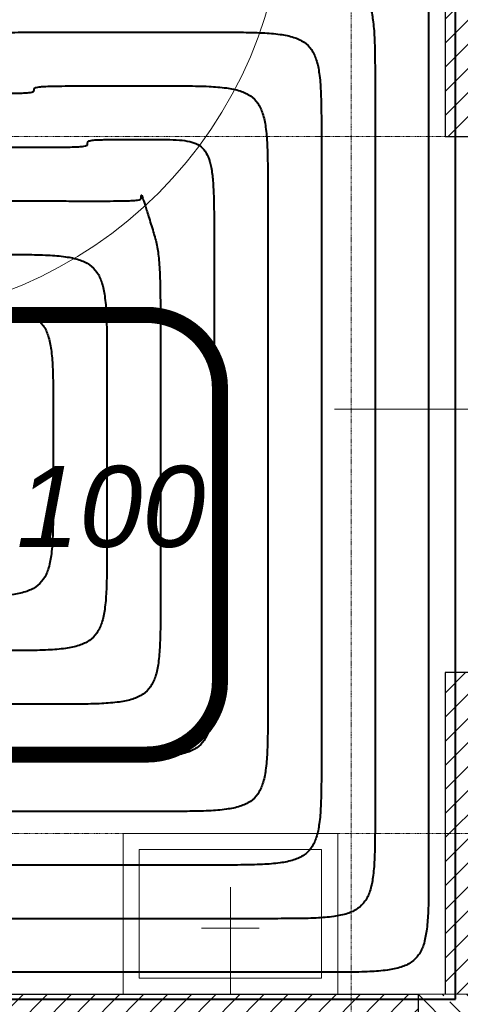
# Model space of a CAD drawing. Header units: millimetres. Extents: x 49908 to 79848, y -11883 to -3092.
# Tile 56 of 222: x 69001 to 69083, y -6588 to -6405. Entities that reach past the tile are written whole.
import ezdxf
from ezdxf.lldxf.tags import DXFTag

# ---------------------------------------------------------------- set-up
doc = ezdxf.new("R2010")
doc.units = ezdxf.units.MM
doc.linetypes.add('AUSGEZOGEN', pattern=[0])
doc.linetypes.add('DASHDOT', pattern=[1, 0.5, -0.25, 0, -0.25])
doc.layers.get('0').update_dxf_attribs({"color": 9, "lineweight": 9})
for name, color, linetype, lineweight in [('A opis', 9, 'Continuous', 13), ('A stolarka', 9, 'Continuous', 9), ('A wyp ruchome', 9, 'Continuous', 9), ('A_HATCH', 9, 'Continuous', 9), ('A_MUROWANE', 9, 'Continuous', 25), ('A_OSIE', 9, 'DASHDOT', 9)]:
    doc.layers.add(name, color=color, linetype=linetype, lineweight=lineweight)
doc.layers.add('IS_Ogrzewanie_płaszczyznowe', color=7, linetype='SOLID', true_color=0xac00e6)
doc.layers.add('IS_Ogrzewanie_płaszczyznowe_-_opis', color=7, linetype='SOLID', true_color=0xf000f0)
doc.layers.add('IS_Rys.pętli_o.p._Powrót', color=7, linetype='DASH', lineweight=13, true_color=0x4c9a5f)
doc.layers.add('IS_Rys.pętli_o.p._Zasilanie', color=7, linetype='SOLID', lineweight=13, true_color=0xff8c1a)
tags = doc.linetypes.add('DASH', pattern=[15, 10, -5]).pattern_tags.tags
tags[6:7] = [DXFTag(74, 4), DXFTag(75, 0), DXFTag(340, '0'), DXFTag(46, 0.0), DXFTag(50, 0.0), DXFTag(44, 0.0), DXFTag(45, 0.0)]
tags[4:5] = [DXFTag(74, 4), DXFTag(75, 0), DXFTag(340, '0'), DXFTag(46, 0.0), DXFTag(50, 0.0), DXFTag(44, 0.0), DXFTag(45, 0.0)]
tags = doc.linetypes.add('SOLID', pattern=[10, 10, 0]).pattern_tags.tags
tags[6:7] = [DXFTag(74, 4), DXFTag(75, 0), DXFTag(340, '0'), DXFTag(46, 0.0), DXFTag(50, 0.0), DXFTag(44, 0.0), DXFTag(45, 0.0)]
tags[4:5] = [DXFTag(74, 4), DXFTag(75, 0), DXFTag(340, '0'), DXFTag(46, 0.0), DXFTag(50, 0.0), DXFTag(44, 0.0), DXFTag(45, 0.0)]
pattern_1 = [(45, (16000, 0), (-2.24506403, 2.24506403), [])]

msp = doc.modelspace()

# ---------------------------------------------------------------- hatches: boundary and pattern name
at = {"lineweight": 5, "ltscale": 0.25}
h = msp.add_hatch(dxfattribs=at)
h.set_pattern_fill('ANSI33', color=256, angle=90, style=0)
h.set_pattern_definition([(135, (69100.4694, -6611.6265), (-4.4901, -4.4901), []), (135, (69100.4694, -6607.1363), (-4.4901, -4.4901), [3.175, -1.5875])])
h.paths.add_polyline_path([(69075.47, -6611.63), (69100.47, -6611.63), (69100.47, -6586.63), (69075.47, -6586.63)])
at = {"layer": 'A_HATCH', "transparency": 33554687}
h = msp.add_hatch(dxfattribs=at)
h.set_pattern_fill('ANSI31', color=256, angle=360)
h.set_pattern_definition(pattern_1)
h.paths.add_polyline_path([(69100.47, -6009.74), (69080.47, -6009.74), (69080.47, -6426.63), (69100.47, -6426.63)])
h.paths.add_polyline_path([(69100.47, -5426.63), (69080.47, -5426.63), (69080.47, -5486.63), (68700.47, -5486.63), (68700.47, -5439.13), (68680.47, -5439.13), (68680.47, -5566.63), (68700.47, -5566.63), (68700.47, -5506.63), (69080.47, -5506.63), (69080.47, -5566.63), (69100.47, -5566.63)])
h.paths.add_polyline_path([(69100.47, -4926.63), (69042.97, -4926.63), (69042.97, -4946.63), (69080.47, -4946.63), (69080.47, -5326.63), (69100.47, -5326.63)])
h.paths.add_polyline_path([(68942.97, -4926.63), (68837.97, -4926.63), (68837.97, -4946.63), (68942.97, -4946.63)])
h.paths.add_polyline_path([(69695.47, -5826.63), (69555.47, -5826.63), (69555.47, -5846.63), (69670.47, -5846.63), (69670.47, -6026.63), (69690.47, -6026.63), (69690.47, -5846.63), (69695.47, -5846.63)])
h.paths.add_polyline_path([(69690.47, -6026.63), (69670.47, -6026.63), (69670.47, -6126.63), (69690.47, -6126.63)])
h.paths.add_polyline_path([(69690.47, -6126.63), (69670.47, -6126.63), (69670.47, -6181.63), (69690.47, -6181.63)])
h.paths.add_polyline_path([(69940.47, -5826.63), (69790.47, -5826.63), (69790.47, -5846.63), (69940.47, -5846.63)])
h.paths.add_polyline_path([(69940.47, -5826.63), (69940.47, -5846.63)], flags=17)
h.paths.add_polyline_path([(69790.47, -5826.63), (69785.47, -5826.63), (69785.47, -5846.63), (69790.47, -5846.63)])
h.paths.add_polyline_path([(69325.47, -5826.63), (69325.47, -5846.63), (69465.47, -5846.63), (69465.47, -5826.63)])
h.paths.add_polyline_path([(69300.47, -5851.63), (69280.47, -5851.63), (69280.47, -5966.63), (69290.47, -5966.63), (69300.47, -5966.63)])
h.paths.add_polyline_path([(69300.47, -5439.13), (69280.47, -5439.13), (69280.47, -5813.63), (69300.47, -5813.63)])
h.paths.add_polyline_path([(69280.47, -5014.13), (69300.47, -5014.13), (69300.47, -4926.63), (69280.47, -4926.63)])
h.paths.add_polyline_path([(69300.47, -5039.13), (69280.47, -5039.13), (69280.47, -5414.13), (69300.47, -5414.13)])
h.paths.add_polyline_path([(68700.47, -5839.13), (68680.47, -5839.13), (68680.47, -5909.74), (68700.47, -5909.74)])
h.paths.add_polyline_path([(68700.47, -5814.13), (68700.47, -5826.63), (69080.47, -5826.63), (69080.47, -5909.74), (69100.47, -5909.74), (69100.47, -5666.63), (69080.47, -5666.63), (69080.47, -5806.63), (68700.47, -5806.63), (68700.47, -5666.63), (68680.47, -5666.63), (68680.47, -5814.13)])
h.paths.add_polyline_path([(68680.47, -5014.13), (68700.47, -5014.13), (68700.47, -4946.63), (68737.97, -4946.63), (68737.97, -4926.63), (68680.47, -4926.63)])
h.paths.add_polyline_path([(68700.47, -5039.13), (68680.47, -5039.13), (68680.47, -5314.13), (68700.47, -5314.13)])
h = msp.add_hatch(dxfattribs=at)
h.set_pattern_fill('ANSI31', color=256, angle=360)
h.set_pattern_definition(pattern_1)
h.paths.add_polyline_path([(69100.47, -6526.63), (69080.47, -6526.63), (69080.47, -6586.63), (69100.47, -6586.63)])
h.paths.add_polyline_path([(69300.47, -6239.13), (69280.47, -6239.13), (69280.47, -6586.63), (69300.47, -6586.63)])
h.paths.add_polyline_path([(69690.47, -6271.63), (69680.47, -6271.63), (69670.47, -6271.63), (69670.47, -6586.63), (69690.47, -6586.63)])
h = msp.add_hatch(dxfattribs=at)
h.set_pattern_fill('ANSI31', color=256, angle=360)
h.set_pattern_definition(pattern_1)
h.paths.add_polyline_path([(69075.47, -6586.63), (68700.47, -6586.63), (68700.47, -6611.63), (69075.47, -6611.63)])

# ---------------------------------------------------------------- linework, layer by layer
msp.add_lwpolyline([(69075.47, -6611.63), (69100.47, -6611.63), (69100.47, -6586.63), (69075.47, -6586.63)], close=True)
at = {"layer": 'A opis', "ltscale": 0.5}
msp.add_line((69059.87, -6477.52), (69119.37, -6477.52), dxfattribs=at)
at = {"layer": 'A stolarka', "linetype": 'AUSGEZOGEN', "lineweight": 0}
msp.add_arc((68970.47, -6380.63), 80, 270, 0, dxfattribs=at)
at = {"layer": 'A wyp ruchome'}
for points in [[(69020.47, -6556.63), (69060.47, -6556.63), (69060.47, -6586.63), (69020.47, -6586.63)], [(69023.47, -6559.63), (69057.47, -6559.63), (69057.47, -6583.63), (69023.47, -6583.63)]]:
    msp.add_lwpolyline(points, close=True, dxfattribs=at)
at = {"layer": 'A wyp ruchome', "color": 8, "linetype": 'AUSGEZOGEN', "lineweight": 0}
for points in [[(69040.47, -6586.63), (69040.47, -6566.63)], [(69035.08, -6574.32), (69045.85, -6574.32)]]:
    msp.add_lwpolyline(points, dxfattribs=at)
at = {"layer": 'A_MUROWANE'}
for points in [[(69080.47, -6009.74), (69080.47, -6426.63), (69100.47, -6426.63), (69100.47, -6009.74)], [(68700.47, -6586.63), (69075.47, -6586.63), (69075.47, -6611.63), (68700.47, -6611.63)]]:
    msp.add_lwpolyline(points, close=True, dxfattribs=at)
msp.add_lwpolyline([(69100.47, -6586.63), (69100.47, -6526.63), (69080.47, -6526.63), (69080.47, -6586.63)], dxfattribs=at)
at = {"layer": 'A_OSIE', "ltscale": 0.3, "transparency": 33554559}
for p, q in [((69062.97, -3902.99), (69062.97, -7140.05)), ((70341.81, -6426.63), (67440.85, -6426.63)), ((70341.81, -6556.63), (67440.85, -6556.63))]:
    msp.add_line(p, q, dxfattribs=at)
at = {"layer": 'IS_Ogrzewanie_płaszczyznowe', "lineweight": 40}
for p, q in [((69082.42, -6587.52), (69082.42, -6382.19)), ((68840.66, -6587.52), (69082.42, -6587.52))]:
    msp.add_line(p, q, dxfattribs=at)
at = {"layer": 'IS_Ogrzewanie_płaszczyznowe_-_opis'}
msp.add_lwpolyline([(68896.18, -6541.91, 3, 3, 0), (69024.85, -6541.91, 3, 3, 0.414214), (69038.51, -6528.24, 3, 3, 0), (69038.51, -6473.57, 3, 3, 0.414214), (69024.85, -6459.91, 3, 3, 0), (68896.18, -6459.91, 3, 3, 0.414214), (68882.51, -6473.57, 3, 3, 0), (68882.51, -6528.24, 3, 3, 0.414214), (68896.18, -6541.91, 3, 3, 0)], format="xyseb", dxfattribs=at)
at = {"layer": 'IS_Rys.pętli_o.p._Powrót', "lineweight": 40}
for points, knots in [([(69047.42, -6397.19), (69049.08, -6397.19), (69052.1, -6397.18), (69056.2, -6397.26), (69059.51, -6397.5), (69062.14, -6398.01), (69064.2, -6398.92), (69065.69, -6400.41), (69066.6, -6402.47), (69067.11, -6405.1), (69067.35, -6408.41), (69067.43, -6412.51), (69067.42, -6415.53), (69067.42, -6417.19)], [0, 0, 0, 0, 0.0497373, 0.0904721, 0.1232039, 0.1491998, 0.1703704, 0.1897083, 0.2108788, 0.2368747, 0.2696065, 0.3103414, 0.3600787, 0.3600787, 0.3600787, 0.3600787]), ([(68983.84, -6418.56), (68985.5, -6418.56), (68988.52, -6418.58), (68992.62, -6418.59), (68995.91, -6418.6), (68998.48, -6418.59), (69000.42, -6418.57), (69001.81, -6418.53), (69002.77, -6418.47), (69003.35, -6418.39), (69003.7, -6418.29), (69003.85, -6418.1), (69003.84, -6417.97), (69003.84, -6417.91)], [0, 0, 0, 0, 0.049737, 0.0904581, 0.1230649, 0.1484593, 0.1675442, 0.181225, 0.1904144, 0.1960464, 0.1991332, 0.2009461, 0.2027607, 0.2027607, 0.2027607, 0.2027607]), ([(69003.84, -6417.91), (69003.84, -6417.85), (69003.84, -6417.73), (69003.98, -6417.54), (69004.33, -6417.44), (69004.92, -6417.35), (69005.87, -6417.29), (69007.27, -6417.25), (69009.21, -6417.22), (69011.78, -6417.2), (69015.07, -6417.19), (69019.17, -6417.19), (69022.18, -6417.19), (69023.84, -6417.19)], [0, 0, 0, 0, 0.0018152, 0.0036318, 0.0067233, 0.0123592, 0.0215515, 0.0352345, 0.0543208, 0.079716, 0.1123232, 0.1530445, 0.2027816, 0.2027816, 0.2027816, 0.2027816]), ([(69023.84, -6417.19), (69023.87, -6417.19), (69023.97, -6417.19), (69024.19, -6417.19), (69024.52, -6417.19), (69024.93, -6417.19), (69025.39, -6417.19), (69025.87, -6417.19), (69026.33, -6417.19), (69026.74, -6417.19), (69027.07, -6417.19), (69027.29, -6417.19), (69027.4, -6417.19), (69027.42, -6417.19)], [0, 0, 0, 0, 0.00083395, 0.00312057, 0.00653706, 0.01076059, 0.01546835, 0.02033752, 0.02504528, 0.02926881, 0.0326853, 0.03497192, 0.03580587, 0.03580587, 0.03580587, 0.03580587]), ([(69027.42, -6417.19), (69029.08, -6417.19), (69032.1, -6417.18), (69036.2, -6417.26), (69039.51, -6417.5), (69042.14, -6418.01), (69044.2, -6418.92), (69045.69, -6420.41), (69046.6, -6422.47), (69047.11, -6425.1), (69047.35, -6428.41), (69047.43, -6432.51), (69047.42, -6435.53), (69047.42, -6437.19)], [0, 0, 0, 0, 0.0497373, 0.0904721, 0.1232039, 0.1491998, 0.1703704, 0.1897083, 0.2108788, 0.2368747, 0.2696065, 0.3103414, 0.3600787, 0.3600787, 0.3600787, 0.3600787]), ([(69067.42, -6417.19), (69067.42, -6418.24), (69067.42, -6422.17), (69067.42, -6430.4), (69067.42, -6442.91), (69067.42, -6458.47), (69067.42, -6475.86), (69067.42, -6493.85), (69067.42, -6511.24), (69067.42, -6526.8), (69067.42, -6539.3), (69067.42, -6547.54), (69067.42, -6551.47), (69067.42, -6552.52)], [0, 0, 0, 0, 0.03152, 0.117947, 0.247078, 0.406713, 0.58465, 0.768687, 0.946624, 1.106259, 1.235391, 1.321817, 1.353337, 1.353337, 1.353337, 1.353337]), ([(68895.66, -6438.18), (68896.5, -6438.18), (68899.64, -6438.2), (68906.23, -6438.22), (68916.22, -6438.27), (68928.66, -6438.32), (68942.56, -6438.38), (68956.94, -6438.44), (68970.84, -6438.5), (68983.28, -6438.55), (68993.28, -6438.6), (68999.86, -6438.62), (69003, -6438.64), (69003.84, -6438.64)], [0, 0, 0, 0, 0.025197, 0.094286, 0.197513, 0.325125, 0.467367, 0.614486, 0.756729, 0.88434, 0.987567, 1.056656, 1.081854, 1.081854, 1.081854, 1.081854]), ([(69003.84, -6438.64), (69005.5, -6438.65), (69008.52, -6438.66), (69012.62, -6438.68), (69015.91, -6438.68), (69018.48, -6438.67), (69020.42, -6438.65), (69021.81, -6438.61), (69022.77, -6438.55), (69023.35, -6438.46), (69023.71, -6438.35), (69023.85, -6438.15), (69023.84, -6438.02), (69023.84, -6437.96)], [0, 0, 0, 0, 0.049737, 0.0904581, 0.1230649, 0.1484593, 0.1675445, 0.1812263, 0.1904186, 0.1960596, 0.1991737, 0.2010582, 0.202979, 0.202979, 0.202979, 0.202979]), ([(69023.84, -6437.96), (69023.84, -6437.89), (69023.85, -6437.79), (69023.84, -6437.68), (69023.88, -6437.57), (69023.96, -6437.73), (69024.02, -6437.88), (69024.16, -6438.26), (69024.32, -6438.77), (69024.56, -6439.5), (69024.85, -6440.44), (69025.22, -6441.62), (69025.48, -6442.49), (69025.63, -6442.96)], [0, 0, 0, 0, 0.00187212, 0.00314, 0.00364105, 0.00444249, 0.00652412, 0.01016008, 0.01559562, 0.02307184, 0.03282878, 0.04510613, 0.06014343, 0.06014343, 0.06014343, 0.06014343]), ([(69047.42, -6437.19), (69047.42, -6437.93), (69047.42, -6440.7), (69047.42, -6446.5), (69047.42, -6455.31), (69047.42, -6466.27), (69047.42, -6478.51), (69047.42, -6491.19), (69047.42, -6503.44), (69047.42, -6514.4), (69047.42, -6523.21), (69047.42, -6529.01), (69047.42, -6531.78), (69047.42, -6532.52)], [0, 0, 0, 0, 0.0222039, 0.0830857, 0.1740503, 0.2865026, 0.4118474, 0.5414898, 0.6668347, 0.7792869, 0.8702515, 0.9311333, 0.9533372, 0.9533372, 0.9533372, 0.9533372]), ([(69025.63, -6442.96), (69025.78, -6443.45), (69026.06, -6444.36), (69026.45, -6445.67), (69026.75, -6446.94), (69026.98, -6448.27), (69027.15, -6449.78), (69027.27, -6451.58), (69027.35, -6453.79), (69027.39, -6456.53), (69027.42, -6459.92), (69027.42, -6464.06), (69027.42, -6467.08), (69027.42, -6468.74)], [0, 0, 0, 0, 0.0151864, 0.0285108, 0.0411281, 0.0542231, 0.0690013, 0.086668, 0.108415, 0.1354202, 0.168853, 0.2098782, 0.2596587, 0.2596587, 0.2596587, 0.2596587]), ([(68987.42, -6458.57), (68989.08, -6458.58), (68992.1, -6458.59), (68996.2, -6458.68), (68999.51, -6458.94), (69002.14, -6459.46), (69004.2, -6460.38), (69005.69, -6461.88), (69006.6, -6463.94), (69007.11, -6466.56), (69007.35, -6469.88), (69007.43, -6473.98), (69007.42, -6477), (69007.42, -6478.66)], [0, 0, 0, 0, 0.0497379, 0.0904772, 0.1232212, 0.1492403, 0.1704462, 0.1898253, 0.2110311, 0.2370503, 0.2697942, 0.3105336, 0.3602715, 0.3602715, 0.3602715, 0.3602715]), ([(69027.42, -6468.74), (69027.42, -6469.08), (69027.42, -6470.35), (69027.42, -6473.02), (69027.42, -6477.06), (69027.42, -6482.1), (69027.42, -6487.72), (69027.42, -6493.54), (69027.42, -6499.17), (69027.42, -6504.2), (69027.42, -6508.24), (69027.42, -6510.91), (69027.42, -6512.18), (69027.42, -6512.52)], [0, 0, 0, 0, 0.0101962, 0.0381535, 0.079925, 0.1315638, 0.1891229, 0.2486555, 0.3062147, 0.3578535, 0.399625, 0.4275823, 0.4377785, 0.4377785, 0.4377785, 0.4377785]), ([(69007.42, -6478.66), (69007.42, -6478.76), (69007.42, -6479.17), (69007.42, -6480.01), (69007.42, -6481.29), (69007.42, -6482.89), (69007.42, -6484.67), (69007.42, -6486.51), (69007.42, -6488.29), (69007.42, -6489.89), (69007.42, -6491.17), (69007.42, -6492.01), (69007.42, -6492.41), (69007.42, -6492.52)], [0, 0, 0, 0, 0.0032289, 0.0120822, 0.02531, 0.0416626, 0.05989, 0.0787423, 0.0969697, 0.1133223, 0.1265501, 0.1354034, 0.1386323, 0.1386323, 0.1386323, 0.1386323]), ([(69007.42, -6492.52), (69007.42, -6494.18), (69007.43, -6497.19), (69007.35, -6501.3), (69007.11, -6504.61), (69006.6, -6507.24), (69005.69, -6509.29), (69004.2, -6510.78), (69002.14, -6511.69), (68999.51, -6512.2), (68996.2, -6512.45), (68992.1, -6512.52), (68989.08, -6512.52), (68987.42, -6512.52)], [0, 0, 0, 0, 0.0497373, 0.0904721, 0.1232039, 0.1491998, 0.1703704, 0.1897083, 0.2108788, 0.2368747, 0.2696065, 0.3103414, 0.3600787, 0.3600787, 0.3600787, 0.3600787]), ([(69027.42, -6512.52), (69027.42, -6514.18), (69027.43, -6517.19), (69027.35, -6521.3), (69027.11, -6524.61), (69026.6, -6527.24), (69025.69, -6529.29), (69024.2, -6530.78), (69022.14, -6531.69), (69019.51, -6532.2), (69016.2, -6532.45), (69012.1, -6532.52), (69009.08, -6532.52), (69007.42, -6532.52)], [0, 0, 0, 0, 0.0497373, 0.0904721, 0.1232039, 0.1491998, 0.1703704, 0.1897083, 0.2108788, 0.2368747, 0.2696065, 0.3103414, 0.3600787, 0.3600787, 0.3600787, 0.3600787]), ([(69007.42, -6532.52), (69006.71, -6532.52), (69004.05, -6532.52), (68998.46, -6532.52), (68989.98, -6532.52), (68979.43, -6532.52), (68967.64, -6532.52), (68955.44, -6532.52), (68943.65, -6532.52), (68933.1, -6532.52), (68924.62, -6532.52), (68919.04, -6532.52), (68916.37, -6532.52), (68915.66, -6532.52)], [0, 0, 0, 0, 0.0213727, 0.0799751, 0.1675341, 0.2757764, 0.3964285, 0.5212173, 0.6418695, 0.7501117, 0.8376707, 0.8962732, 0.9176459, 0.9176459, 0.9176459, 0.9176459]), ([(69047.42, -6532.52), (69047.42, -6534.18), (69047.43, -6537.19), (69047.35, -6541.3), (69047.11, -6544.61), (69046.6, -6547.24), (69045.69, -6549.29), (69044.2, -6550.78), (69042.14, -6551.69), (69039.51, -6552.2), (69036.2, -6552.45), (69032.1, -6552.52), (69029.08, -6552.52), (69027.42, -6552.52)], [0, 0, 0, 0, 0.0497373, 0.0904721, 0.1232039, 0.1491998, 0.1703704, 0.1897083, 0.2108788, 0.2368747, 0.2696065, 0.3103414, 0.3600787, 0.3600787, 0.3600787, 0.3600787]), ([(69027.42, -6552.52), (69026.4, -6552.52), (69022.57, -6552.52), (69014.55, -6552.52), (69002.38, -6552.52), (68987.23, -6552.52), (68970.3, -6552.52), (68952.78, -6552.52), (68935.85, -6552.52), (68920.7, -6552.52), (68908.53, -6552.52), (68900.51, -6552.52), (68896.68, -6552.52), (68895.66, -6552.52)], [0, 0, 0, 0, 0.030689, 0.114836, 0.240562, 0.395987, 0.569231, 0.748415, 0.921659, 1.077084, 1.20281, 1.286957, 1.317646, 1.317646, 1.317646, 1.317646]), ([(69067.42, -6552.52), (69067.42, -6554.18), (69067.43, -6557.19), (69067.35, -6561.3), (69067.11, -6564.61), (69066.6, -6567.24), (69065.69, -6569.29), (69064.2, -6570.78), (69062.14, -6571.69), (69059.51, -6572.2), (69056.2, -6572.45), (69052.1, -6572.52), (69049.08, -6572.52), (69047.42, -6572.52)], [0, 0, 0, 0, 0.0497373, 0.0904721, 0.1232039, 0.1491998, 0.1703704, 0.1897083, 0.2108788, 0.2368747, 0.2696065, 0.3103414, 0.3600787, 0.3600787, 0.3600787, 0.3600787]), ([(69047.42, -6572.52), (69046.09, -6572.52), (69041.1, -6572.52), (69030.65, -6572.52), (69014.77, -6572.52), (68995.03, -6572.52), (68972.96, -6572.52), (68950.12, -6572.52), (68928.05, -6572.52), (68908.31, -6572.52), (68892.44, -6572.52), (68881.98, -6572.52), (68876.99, -6572.52), (68875.66, -6572.52)], [0, 0, 0, 0, 0.040005, 0.149697, 0.31359, 0.516197, 0.742033, 0.975613, 1.201449, 1.404056, 1.567949, 1.677641, 1.717646, 1.717646, 1.717646, 1.717646])]:
    msp.add_open_spline(points, degree=3, knots=knots, dxfattribs=at)
at = {"layer": 'IS_Rys.pętli_o.p._Zasilanie', "lineweight": 40}
for points, knots in [([(69063.99, -6387.19), (69065.11, -6387.19), (69067.13, -6387.18), (69069.89, -6387.26), (69072.13, -6387.51), (69073.93, -6388.03), (69075.34, -6389.01), (69076.29, -6390.51), (69076.87, -6392.51), (69077.21, -6395.11), (69077.37, -6398.41), (69077.42, -6402.51), (69077.42, -6405.53), (69077.42, -6407.19)], [0, 0, 0, 0, 0.033397, 0.0607601, 0.08284, 0.1007749, 0.1165296, 0.1330001, 0.1530515, 0.1787188, 0.2113822, 0.2521096, 0.3018467, 0.3018467, 0.3018467, 0.3018467]), ([(68993.84, -6407.89), (68993.84, -6407.83), (68993.84, -6407.71), (68993.98, -6407.52), (68994.33, -6407.43), (68994.92, -6407.35), (68995.87, -6407.29), (68997.27, -6407.24), (68999.21, -6407.22), (69001.78, -6407.2), (69005.07, -6407.19), (69009.17, -6407.19), (69012.18, -6407.19), (69013.84, -6407.19)], [0, 0, 0, 0, 0.0017621, 0.0035433, 0.0066216, 0.0122532, 0.0214439, 0.0351264, 0.0542125, 0.0796077, 0.1122149, 0.1529362, 0.2026732, 0.2026732, 0.2026732, 0.2026732]), ([(69013.84, -6407.19), (69014.03, -6407.19), (69014.71, -6407.19), (69016.15, -6407.19), (69018.33, -6407.19), (69021.04, -6407.19), (69024.07, -6407.19), (69027.2, -6407.19), (69030.23, -6407.19), (69032.94, -6407.19), (69035.12, -6407.19), (69036.56, -6407.19), (69037.24, -6407.19), (69037.42, -6407.19)], [0, 0, 0, 0, 0.0054921, 0.0205511, 0.043051, 0.0708658, 0.1018696, 0.1339363, 0.1649401, 0.1927549, 0.2152548, 0.2303138, 0.2358059, 0.2358059, 0.2358059, 0.2358059]), ([(69037.42, -6407.19), (69039.08, -6407.19), (69042.1, -6407.18), (69046.2, -6407.26), (69049.51, -6407.5), (69052.14, -6408.01), (69054.2, -6408.92), (69055.69, -6410.41), (69056.6, -6412.47), (69057.11, -6415.1), (69057.35, -6418.41), (69057.43, -6422.51), (69057.42, -6425.53), (69057.42, -6427.19)], [0, 0, 0, 0, 0.0497373, 0.0904721, 0.1232039, 0.1491998, 0.1703704, 0.1897083, 0.2108788, 0.2368747, 0.2696065, 0.3103414, 0.3600787, 0.3600787, 0.3600787, 0.3600787]), ([(69077.42, -6407.19), (69077.42, -6408.39), (69077.42, -6412.91), (69077.42, -6422.36), (69077.42, -6436.71), (69077.42, -6454.57), (69077.42, -6474.53), (69077.42, -6495.18), (69077.42, -6515.14), (69077.42, -6532.99), (69077.42, -6547.35), (69077.42, -6556.8), (69077.42, -6561.31), (69077.42, -6562.52)], [0, 0, 0, 0, 0.036178, 0.135377, 0.283592, 0.466818, 0.671051, 0.882286, 1.086519, 1.269745, 1.41796, 1.517159, 1.553337, 1.553337, 1.553337, 1.553337]), ([(69013.84, -6427.94), (69013.84, -6427.87), (69013.84, -6427.76), (69013.91, -6427.57), (69014.12, -6427.44), (69014.47, -6427.36), (69015.04, -6427.29), (69015.86, -6427.25), (69017.01, -6427.22), (69018.52, -6427.2), (69020.46, -6427.19), (69022.88, -6427.19), (69024.66, -6427.19), (69025.63, -6427.19)], [0, 0, 0, 0, 0.0018643, 0.0035103, 0.0055895, 0.0090022, 0.0144527, 0.0225299, 0.0337851, 0.0487569, 0.0679796, 0.0919854, 0.1213061, 0.1213061, 0.1213061, 0.1213061]), ([(69025.63, -6427.19), (69026.61, -6427.19), (69028.39, -6427.18), (69030.81, -6427.26), (69032.79, -6427.51), (69034.38, -6428.04), (69035.62, -6429.04), (69036.44, -6430.53), (69036.94, -6432.52), (69037.24, -6435.11), (69037.38, -6438.41), (69037.42, -6442.51), (69037.42, -6445.53), (69037.42, -6447.19)], [0, 0, 0, 0, 0.0293211, 0.0533499, 0.0727831, 0.0887526, 0.1032639, 0.119137, 0.1389706, 0.1645757, 0.1972262, 0.2379522, 0.2876893, 0.2876893, 0.2876893, 0.2876893]), ([(69057.42, -6427.19), (69057.42, -6428.08), (69057.42, -6431.43), (69057.42, -6438.45), (69057.42, -6449.11), (69057.42, -6462.37), (69057.42, -6477.18), (69057.42, -6492.52), (69057.42, -6507.34), (69057.42, -6520.6), (69057.42, -6531.26), (69057.42, -6538.27), (69057.42, -6541.63), (69057.42, -6542.52)], [0, 0, 0, 0, 0.026862, 0.100516, 0.210564, 0.346608, 0.498249, 0.655089, 0.80673, 0.942773, 1.052821, 1.126475, 1.153337, 1.153337, 1.153337, 1.153337]), ([(68993.84, -6428.6), (68995.5, -6428.61), (68998.52, -6428.62), (69002.62, -6428.63), (69005.91, -6428.64), (69008.48, -6428.63), (69010.42, -6428.61), (69011.81, -6428.57), (69012.77, -6428.51), (69013.35, -6428.42), (69013.7, -6428.32), (69013.85, -6428.13), (69013.84, -6428), (69013.84, -6427.94)], [0, 0, 0, 0, 0.049737, 0.0904581, 0.1230649, 0.1484593, 0.1675443, 0.1812257, 0.1904165, 0.1960529, 0.1991532, 0.2010017, 0.2028694, 0.2028694, 0.2028694, 0.2028694]), ([(69037.42, -6447.19), (69037.42, -6447.77), (69037.42, -6449.96), (69037.42, -6454.54), (69037.42, -6461.51), (69037.42, -6470.17), (69037.42, -6479.84), (69037.42, -6489.86), (69037.42, -6499.54), (69037.42, -6508.2), (69037.42, -6515.16), (69037.42, -6519.75), (69037.42, -6521.94), (69037.42, -6522.52)], [0, 0, 0, 0, 0.0175458, 0.0656552, 0.1375364, 0.2263974, 0.3254462, 0.427891, 0.5269399, 0.6158008, 0.687682, 0.7357915, 0.7533372, 0.7533372, 0.7533372, 0.7533372]), ([(68997.42, -6448.61), (68999.08, -6448.62), (69002.1, -6448.63), (69006.2, -6448.73), (69009.51, -6448.98), (69012.14, -6449.5), (69014.2, -6450.42), (69015.69, -6451.92), (69016.6, -6453.98), (69017.11, -6456.61), (69017.35, -6459.92), (69017.43, -6464.03), (69017.42, -6467.04), (69017.42, -6468.7)], [0, 0, 0, 0, 0.0497379, 0.0904772, 0.1232212, 0.1492403, 0.1704462, 0.1898253, 0.2110311, 0.2370503, 0.2697942, 0.3105336, 0.3602715, 0.3602715, 0.3602715, 0.3602715]), ([(69017.42, -6468.7), (69017.42, -6468.96), (69017.42, -6469.94), (69017.42, -6472), (69017.42, -6475.13), (69017.42, -6479.02), (69017.42, -6483.36), (69017.42, -6487.86), (69017.42, -6492.2), (69017.42, -6496.09), (69017.42, -6499.22), (69017.42, -6501.28), (69017.42, -6502.26), (69017.42, -6502.52)], [0, 0, 0, 0, 0.0078771, 0.0294755, 0.0617461, 0.1016396, 0.146107, 0.1920989, 0.2365662, 0.2764598, 0.3087304, 0.3303288, 0.3382058, 0.3382058, 0.3382058, 0.3382058]), ([(69017.42, -6502.52), (69017.42, -6504.18), (69017.43, -6507.19), (69017.35, -6511.3), (69017.11, -6514.61), (69016.6, -6517.24), (69015.69, -6519.29), (69014.2, -6520.78), (69012.14, -6521.69), (69009.51, -6522.2), (69006.2, -6522.45), (69002.1, -6522.52), (68999.08, -6522.52), (68997.42, -6522.52)], [0, 0, 0, 0, 0.0497373, 0.0904721, 0.1232039, 0.1491998, 0.1703704, 0.1897083, 0.2108788, 0.2368747, 0.2696065, 0.3103414, 0.3600787, 0.3600787, 0.3600787, 0.3600787]), ([(69037.42, -6522.52), (69037.42, -6524.18), (69037.43, -6527.19), (69037.35, -6531.3), (69037.11, -6534.61), (69036.6, -6537.24), (69035.69, -6539.29), (69034.2, -6540.78), (69032.14, -6541.69), (69029.51, -6542.2), (69026.2, -6542.45), (69022.1, -6542.52), (69019.08, -6542.52), (69017.42, -6542.52)], [0, 0, 0, 0, 0.0497373, 0.0904721, 0.1232039, 0.1491998, 0.1703704, 0.1897083, 0.2108788, 0.2368747, 0.2696065, 0.3103414, 0.3600787, 0.3600787, 0.3600787, 0.3600787]), ([(69017.42, -6542.52), (69016.56, -6542.52), (69013.31, -6542.52), (69006.51, -6542.52), (68996.18, -6542.52), (68983.33, -6542.52), (68968.97, -6542.52), (68954.11, -6542.52), (68939.75, -6542.52), (68926.9, -6542.52), (68916.57, -6542.52), (68909.77, -6542.52), (68906.53, -6542.52), (68905.66, -6542.52)], [0, 0, 0, 0, 0.026031, 0.097406, 0.204048, 0.335882, 0.48283, 0.634816, 0.781764, 0.913598, 1.02024, 1.091615, 1.117646, 1.117646, 1.117646, 1.117646]), ([(69057.42, -6542.52), (69057.42, -6544.18), (69057.43, -6547.19), (69057.35, -6551.3), (69057.11, -6554.61), (69056.6, -6557.24), (69055.69, -6559.29), (69054.2, -6560.78), (69052.14, -6561.69), (69049.51, -6562.2), (69046.2, -6562.45), (69042.1, -6562.52), (69039.08, -6562.52), (69037.42, -6562.52)], [0, 0, 0, 0, 0.0497373, 0.0904721, 0.1232039, 0.1491998, 0.1703704, 0.1897083, 0.2108788, 0.2368747, 0.2696065, 0.3103414, 0.3600787, 0.3600787, 0.3600787, 0.3600787]), ([(69037.42, -6562.52), (69036.25, -6562.52), (69031.84, -6562.52), (69022.6, -6562.52), (69008.58, -6562.52), (68991.13, -6562.52), (68971.63, -6562.52), (68951.45, -6562.52), (68931.95, -6562.52), (68914.51, -6562.52), (68900.48, -6562.52), (68891.25, -6562.52), (68886.84, -6562.52), (68885.66, -6562.52)], [0, 0, 0, 0, 0.035347, 0.132267, 0.277076, 0.456092, 0.655632, 0.862014, 1.061554, 1.24057, 1.385379, 1.482299, 1.517646, 1.517646, 1.517646, 1.517646]), ([(69077.42, -6562.52), (69077.42, -6564.18), (69077.43, -6567.19), (69077.35, -6571.3), (69077.11, -6574.61), (69076.6, -6577.24), (69075.69, -6579.29), (69074.2, -6580.78), (69072.14, -6581.69), (69069.51, -6582.2), (69066.2, -6582.45), (69062.1, -6582.52), (69059.08, -6582.52), (69057.42, -6582.52)], [0, 0, 0, 0, 0.0497373, 0.0904721, 0.1232039, 0.1491998, 0.1703704, 0.1897083, 0.2108788, 0.2368747, 0.2696065, 0.3103414, 0.3600787, 0.3600787, 0.3600787, 0.3600787]), ([(69057.42, -6582.52), (69055.93, -6582.52), (69050.36, -6582.52), (69038.69, -6582.52), (69020.97, -6582.52), (68998.93, -6582.52), (68974.29, -6582.52), (68948.79, -6582.52), (68924.15, -6582.52), (68902.11, -6582.52), (68884.39, -6582.52), (68872.72, -6582.52), (68867.15, -6582.52), (68865.66, -6582.52)], [0, 0, 0, 0, 0.044663, 0.167128, 0.350104, 0.576302, 0.828435, 1.089211, 1.341344, 1.567542, 1.750518, 1.872982, 1.917646, 1.917646, 1.917646, 1.917646])]:
    msp.add_open_spline(points, degree=3, knots=knots, dxfattribs=at)

# ---------------------------------------------------------------- texts
at = {"layer": 'IS_Ogrzewanie_płaszczyznowe_-_opis', "ltscale": 0.01, "insert": (68966.51, -6488.07), "char_height": 15.12, "attachment_point": 1}
msp.add_mtext('\\fArial|b0|i1;VA 100', dxfattribs=at)

doc.saveas('drawing.dxf')
